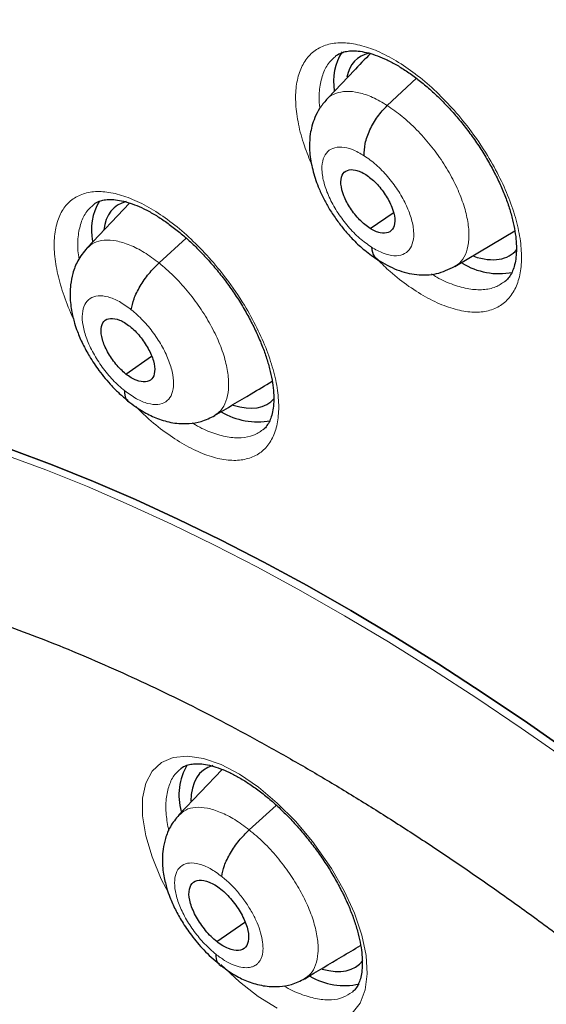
# Model space of a CAD drawing. Header units: millimetres. Extents: x 8 to 2314, y 12 to 2305.
# Tile 131 of 156: x 2131 to 2137, y 896 to 908. Entities that reach past the tile are written whole.
import ezdxf

# ---------------------------------------------------------------- set-up
doc = ezdxf.new("R2010")
doc.units = ezdxf.units.MM

msp = doc.modelspace()

# ---------------------------------------------------------------- linework, layer by layer
at = {"color": 7, "linetype": 'Continuous', "lineweight": 30}
for p, q in [((2135.183, 906.658), (2135.534, 906.987)), ((2132.077, 905.48), (2131.564, 904.939)), ((2134.975, 905.175), (2135.255, 905.362)), ((2135.998, 904.713), (2136.722, 905.145)), ((2132.431, 904.758), (2132.76, 905.057)), ((2132.032, 903.417), (2132.34, 903.632)), ((2133.192, 898.647), (2132.672, 898.097)), ((2133.518, 897.918), (2133.845, 898.213)), ((2133.128, 896.568), (2133.466, 896.804))]:
    msp.add_line(p, q, dxfattribs=at)
at = {"color": 7, "linetype": 'Continuous', "lineweight": 30, "flags": 128}
for points in [[(2130.647, 902.506), (2131.142, 902.322), (2131.642, 902.121), (2132.148, 901.903), (2132.659, 901.668), (2133.174, 901.416), (2133.694, 901.148), (2134.217, 900.864), (2134.744, 900.563), (2135.274, 900.247), (2135.806, 899.915), (2136.34, 899.568), (2136.875, 899.207), (2137.411, 898.83)], [(2137.411, 898.83), (2136.875, 899.207), (2136.34, 899.568), (2135.806, 899.915), (2135.274, 900.247), (2134.744, 900.563), (2134.217, 900.864), (2133.694, 901.148), (2133.174, 901.416), (2132.659, 901.668), (2132.148, 901.903), (2131.642, 902.121), (2131.142, 902.322), (2130.647, 902.506)]]:
    msp.add_lwpolyline(points, dxfattribs=at)
at = {"color": 252, "linetype": 'Continuous', "lineweight": 0, "flags": 128}
for points in [[(2130.572, 902.444), (2131.066, 902.26), (2131.567, 902.059), (2132.072, 901.841), (2132.583, 901.606), (2133.099, 901.354), (2133.619, 901.086), (2134.142, 900.802), (2134.669, 900.501), (2135.198, 900.185), (2135.73, 899.854), (2136.264, 899.507), (2136.799, 899.145), (2137.336, 898.769)], [(2132.544, 897.159), (2132.459, 897.323), (2132.348, 897.59), (2132.273, 897.847), (2132.234, 898.085), (2132.234, 898.298), (2132.273, 898.48), (2132.349, 898.626), (2132.46, 898.731), (2132.603, 898.792), (2132.773, 898.808), (2132.967, 898.779), (2133.179, 898.705), (2133.402, 898.588), (2133.63, 898.432), (2133.857, 898.241), (2134.076, 898.02), (2134.281, 897.776), (2134.509, 897.45), (2134.663, 897.18), (2134.786, 896.91), (2134.875, 896.648), (2134.928, 896.402), (2134.942, 896.179), (2134.918, 895.985), (2134.856, 895.825), (2134.758, 895.704)], [(2133.855, 895.764), (2133.628, 895.906), (2133.4, 896.084), (2133.177, 896.294), (2133.177, 896.294)]]:
    msp.add_lwpolyline(points, dxfattribs=at)
at = {"color": 7, "linetype": 'Continuous', "lineweight": 30}
for centre, radius, start, end in [((2135.204, 906.947), 0.669, 147.5048, 189.7466), ((2132.294, 905.154), 0.678, 149.1114, 191.5796), ((2136.531, 905.466), 0.837, 237.9571, 281.0397), ((2133.622, 903.717), 0.876, 239.8086, 280.0313), ((2133.403, 898.335), 0.732, 149.7635, 195.6881), ((2134.67, 896.871), 0.833, 239.7372, 282.055)]:
    msp.add_arc(centre, radius, start, end, dxfattribs=at)
for centre, major_axis, ratio, start_param, end_param in [((2135.761, 906.049), (-0.937, 1.176), 0.457363, 6.063675, 6.641453), ((2132.841, 904.258), (-0.938, 1.177), 0.456569, 6.072603, 6.704881), ((2135.761, 906.049), (-0.937, 1.176), 0.457363, 2.536257, 3.239083), ((2132.841, 904.258), (-0.938, 1.177), 0.456569, 2.556927, 3.224703), ((2133.896, 897.458), (-0.937, 1.174), 0.456464, 6.091557, 6.805917), ((2133.896, 897.458), (-0.937, 1.174), 0.456464, 2.575215, 3.255765)]:
    msp.add_ellipse(centre, major_axis=major_axis, ratio=ratio, start_param=start_param, end_param=end_param, dxfattribs=at)
for points, knots in [([(2109.014, 919.138), (2108.938, 919.069), (2108.753, 918.898), (2108.472, 918.608), (2108.169, 918.272), (2107.88, 917.921), (2107.604, 917.555), (2107.341, 917.174), (2107.091, 916.779), (2106.854, 916.369), (2106.631, 915.946), (2106.421, 915.508), (2106.226, 915.057), (2106.044, 914.591), (2105.876, 914.113), (2105.722, 913.621), (2105.582, 913.116), (2105.456, 912.598), (2105.344, 912.068), (2105.247, 911.526), (2105.165, 910.971), (2105.096, 910.405), (2105.042, 909.827), (2105.003, 909.238), (2104.978, 908.638), (2104.967, 908.028), (2104.971, 907.407), (2104.989, 906.776), (2105.022, 906.135), (2105.069, 905.484), (2105.13, 904.824), (2105.206, 904.155), (2105.295, 903.478), (2105.399, 902.792), (2105.518, 902.098), (2105.65, 901.396), (2105.796, 900.686), (2105.956, 899.969), (2106.13, 899.245), (2106.318, 898.515), (2106.519, 897.778), (2106.734, 897.035), (2106.962, 896.286), (2107.204, 895.531), (2107.459, 894.772), (2107.728, 894.007), (2108.009, 893.239), (2108.303, 892.465), (2108.61, 891.688), (2108.929, 890.908), (2109.261, 890.124), (2109.606, 889.337), (2109.963, 888.547), (2110.331, 887.756), (2110.712, 886.962), (2111.104, 886.166), (2111.508, 885.37), (2111.924, 884.572), (2112.35, 883.773), (2112.788, 882.975), (2113.237, 882.176), (2113.696, 881.377), (2114.166, 880.579), (2114.646, 879.783), (2115.136, 878.987), (2115.636, 878.193), (2116.145, 877.401), (2116.665, 876.611), (2117.193, 875.824), (2117.73, 875.04), (2118.277, 874.259), (2118.831, 873.482), (2119.395, 872.709), (2119.966, 871.94), (2120.545, 871.175), (2121.132, 870.416), (2121.726, 869.661), (2122.327, 868.912), (2122.935, 868.169), (2123.55, 867.432), (2124.171, 866.702), (2124.799, 865.978), (2125.432, 865.261), (2126.071, 864.552), (2126.715, 863.85), (2127.364, 863.156), (2128.018, 862.47), (2128.676, 861.793), (2129.339, 861.125), (2130.006, 860.466), (2130.676, 859.816), (2131.35, 859.175), (2131.997, 858.572), (2132.42, 858.188), (2132.617, 858.009)], [0, 0, 0, 0, 0.007369, 0.018101, 0.02884, 0.039586, 0.050343, 0.061113, 0.071897, 0.082697, 0.093512, 0.104343, 0.115191, 0.126054, 0.136933, 0.147825, 0.15873, 0.169647, 0.180574, 0.19151, 0.202454, 0.213405, 0.224361, 0.235322, 0.246287, 0.257254, 0.268224, 0.279194, 0.290166, 0.301138, 0.31211, 0.323081, 0.334052, 0.345021, 0.355989, 0.366957, 0.377922, 0.388887, 0.39985, 0.410811, 0.421771, 0.432729, 0.443686, 0.454641, 0.465595, 0.476547, 0.487498, 0.498447, 0.509396, 0.520343, 0.531289, 0.542233, 0.553177, 0.564119, 0.575061, 0.586001, 0.596941, 0.60788, 0.618818, 0.629755, 0.640691, 0.651627, 0.662562, 0.673497, 0.684431, 0.695365, 0.706298, 0.71723, 0.728163, 0.739095, 0.750026, 0.760958, 0.771889, 0.78282, 0.793751, 0.804682, 0.815613, 0.826543, 0.837474, 0.848405, 0.859336, 0.870267, 0.881198, 0.892129, 0.903061, 0.913992, 0.924924, 0.935857, 0.94679, 0.957723, 0.968656, 0.979591, 0.990525, 1, 1, 1, 1]), ([(2132.477, 915.578), (2132.593, 915.51), (2132.931, 915.314), (2133.493, 914.978), (2134.163, 914.567), (2134.834, 914.141), (2135.507, 913.702), (2136.182, 913.249), (2136.858, 912.783), (2137.535, 912.304), (2138.213, 911.812), (2138.891, 911.307), (2139.569, 910.791), (2140.247, 910.261), (2140.924, 909.72), (2141.601, 909.167), (2142.276, 908.603), (2142.949, 908.028), (2143.621, 907.441), (2144.291, 906.844), (2144.959, 906.236), (2145.624, 905.618), (2146.286, 904.99), (2146.944, 904.353), (2147.599, 903.706), (2148.251, 903.05), (2148.898, 902.385), (2149.541, 901.711), (2150.179, 901.03), (2150.812, 900.34), (2151.44, 899.643), (2152.063, 898.938), (2152.68, 898.227), (2153.29, 897.508), (2153.895, 896.784), (2154.492, 896.053), (2155.083, 895.316), (2155.667, 894.574), (2156.244, 893.827), (2156.813, 893.075), (2157.374, 892.319), (2157.927, 891.558), (2158.471, 890.794), (2159.007, 890.026), (2159.534, 889.255), (2160.053, 888.481), (2160.562, 887.705), (2161.061, 886.927), (2161.551, 886.147), (2162.031, 885.365), (2162.5, 884.583), (2162.96, 883.799), (2163.408, 883.016), (2163.846, 882.232), (2164.274, 881.448), (2164.69, 880.665), (2165.095, 879.884), (2165.488, 879.103), (2165.87, 878.324), (2166.24, 877.547), (2166.598, 876.773), (2166.943, 876.001), (2167.277, 875.232), (2167.598, 874.467), (2167.907, 873.705), (2168.203, 872.948), (2168.486, 872.195), (2168.757, 871.446), (2169.014, 870.703), (2169.259, 869.965), (2169.49, 869.233), (2169.707, 868.507), (2169.912, 867.787), (2170.103, 867.074), (2170.28, 866.368), (2170.444, 865.669), (2170.594, 864.978), (2170.73, 864.295), (2170.853, 863.62), (2170.962, 862.954), (2171.057, 862.296), (2171.138, 861.648), (2171.205, 861.009), (2171.258, 860.38), (2171.297, 859.761), (2171.323, 859.152), (2171.335, 858.553), (2171.332, 857.965), (2171.316, 857.389), (2171.286, 856.823), (2171.243, 856.269), (2171.185, 855.727), (2171.114, 855.197), (2171.03, 854.679), (2170.931, 854.173), (2170.819, 853.68), (2170.694, 853.199), (2170.555, 852.731), (2170.403, 852.276), (2170.237, 851.835), (2170.059, 851.406), (2169.867, 850.991), (2169.661, 850.59), (2169.443, 850.203), (2169.211, 849.829), (2168.967, 849.469), (2168.709, 849.123), (2168.438, 848.792), (2168.155, 848.475), (2167.857, 848.174), (2167.646, 847.972), (2167.53, 847.875), (2167.522, 847.868)], [0, 0, 0, 0, 0.004838, 0.014026, 0.023215, 0.032405, 0.041597, 0.050789, 0.059983, 0.069178, 0.078374, 0.087571, 0.096768, 0.105967, 0.115167, 0.124367, 0.133568, 0.14277, 0.151973, 0.161176, 0.17038, 0.179584, 0.188789, 0.197994, 0.2072, 0.216407, 0.225613, 0.23482, 0.244028, 0.253235, 0.262443, 0.271651, 0.280859, 0.290068, 0.299276, 0.308484, 0.317693, 0.326902, 0.33611, 0.345319, 0.354527, 0.363735, 0.372943, 0.382151, 0.391359, 0.400566, 0.409773, 0.41898, 0.428186, 0.437392, 0.446598, 0.455803, 0.465007, 0.474211, 0.483414, 0.492617, 0.501819, 0.51102, 0.520221, 0.52942, 0.538619, 0.547817, 0.557014, 0.56621, 0.575405, 0.584599, 0.593791, 0.602983, 0.612173, 0.621362, 0.63055, 0.639736, 0.648921, 0.658105, 0.667287, 0.676468, 0.685647, 0.694825, 0.704002, 0.713177, 0.722351, 0.731523, 0.740695, 0.749866, 0.759036, 0.768205, 0.777375, 0.786544, 0.795714, 0.804885, 0.814057, 0.823231, 0.832408, 0.841589, 0.850774, 0.859966, 0.869163, 0.878369, 0.887585, 0.896811, 0.906049, 0.9153, 0.924566, 0.933848, 0.943146, 0.952461, 0.961792, 0.97114, 0.980503, 0.989879, 0.999266, 1, 1, 1, 1]), ([(2134.984, 907.291), (2134.914, 907.216), (2134.732, 907.025), (2134.558, 906.842), (2134.452, 906.73)], [0, 0, 0, 0, 0.3915544, 1, 1, 1, 1]), ([(2134.557, 907.251), (2134.561, 907.254), (2134.581, 907.273), (2134.625, 907.293), (2134.69, 907.313), (2134.766, 907.319), (2134.855, 907.314), (2134.955, 907.294), (2135.064, 907.259), (2135.18, 907.21), (2135.301, 907.146), (2135.426, 907.067), (2135.554, 906.974), (2135.682, 906.869), (2135.809, 906.752), (2135.933, 906.623), (2136.053, 906.486), (2136.167, 906.341), (2136.274, 906.191), (2136.371, 906.037), (2136.459, 905.881), (2136.537, 905.725), (2136.602, 905.571), (2136.656, 905.421), (2136.696, 905.277), (2136.724, 905.141), (2136.739, 905.016), (2136.742, 904.901), (2136.733, 904.8), (2136.715, 904.714), (2136.688, 904.642), (2136.652, 904.583), (2136.624, 904.549), (2136.604, 904.536), (2136.601, 904.535)], [0, 0, 0, 0, 0.007695, 0.048988, 0.081449, 0.112706, 0.145919, 0.178514, 0.210558, 0.242174, 0.274405, 0.306829, 0.339148, 0.371886, 0.404735, 0.437519, 0.470562, 0.503718, 0.536841, 0.569885, 0.602576, 0.635605, 0.668628, 0.701069, 0.733611, 0.766257, 0.798163, 0.829905, 0.862118, 0.893825, 0.925408, 0.959097, 0.994435, 1, 1, 1, 1]), ([(2134.452, 906.729), (2134.422, 906.695), (2134.366, 906.628), (2134.31, 906.518), (2134.274, 906.414), (2134.25, 906.299), (2134.243, 906.181), (2134.252, 906.03), (2134.285, 905.858), (2134.348, 905.677), (2134.418, 905.526), (2134.49, 905.398), (2134.572, 905.276), (2134.668, 905.152), (2134.78, 905.028), (2134.916, 904.9), (2135.018, 904.83), (2135.072, 904.793)], [0, 0, 0, 0, 0.065382, 0.123469, 0.174188, 0.21769, 0.28414, 0.331909, 0.427763, 0.523422, 0.583225, 0.640361, 0.705758, 0.765059, 0.833533, 0.911601, 1, 1, 1, 1]), ([(2134.904, 906.052), (2134.906, 906.1), (2134.908, 906.195), (2134.968, 906.363), (2135.061, 906.528), (2135.143, 906.615), (2135.183, 906.658)], [0, 0, 0, 0, 0.248368, 0.499431, 0.75054, 1, 1, 1, 1]), ([(2134.975, 905.175), (2134.954, 905.189), (2134.911, 905.219), (2134.828, 905.298), (2134.734, 905.416), (2134.652, 905.57), (2134.617, 905.713), (2134.631, 905.824), (2134.696, 905.884), (2134.78, 905.887), (2134.859, 905.862), (2134.901, 905.837), (2134.923, 905.825)], [0, 0, 0, 0, 0.062835, 0.125528, 0.250808, 0.375516, 0.5, 0.624483, 0.749191, 0.874472, 0.937165, 1, 1, 1, 1]), ([(2134.923, 905.825), (2134.944, 905.81), (2134.987, 905.781), (2135.07, 905.702), (2135.164, 905.584), (2135.246, 905.43), (2135.281, 905.287), (2135.266, 905.176), (2135.201, 905.116), (2135.117, 905.113), (2135.038, 905.137), (2134.996, 905.162), (2134.975, 905.175)], [0, 0, 0, 0, 0.062835, 0.125528, 0.250809, 0.375518, 0.500001, 0.624484, 0.749192, 0.874472, 0.937165, 1, 1, 1, 1]), ([(2131.64, 905.46), (2131.643, 905.463), (2131.662, 905.482), (2131.704, 905.501), (2131.768, 905.519), (2131.841, 905.525), (2131.928, 905.519), (2132.027, 905.499), (2132.134, 905.463), (2132.248, 905.414), (2132.368, 905.349), (2132.492, 905.27), (2132.619, 905.177), (2132.747, 905.071), (2132.874, 904.954), (2132.997, 904.825), (2133.117, 904.688), (2133.232, 904.543), (2133.339, 904.392), (2133.437, 904.239), (2133.525, 904.083), (2133.603, 903.927), (2133.67, 903.773), (2133.725, 903.624), (2133.766, 903.48), (2133.796, 903.344), (2133.812, 903.219), (2133.816, 903.106), (2133.809, 903.005), (2133.791, 902.919), (2133.766, 902.849), (2133.732, 902.792), (2133.705, 902.758), (2133.686, 902.745), (2133.682, 902.743)], [0, 0, 0, 0, 0.007365, 0.049124, 0.081425, 0.112504, 0.145531, 0.177988, 0.209975, 0.241484, 0.273655, 0.306049, 0.338368, 0.371084, 0.403936, 0.436708, 0.469738, 0.502897, 0.536016, 0.569069, 0.601753, 0.634758, 0.667788, 0.700234, 0.732731, 0.76536, 0.79725, 0.828924, 0.861052, 0.892665, 0.924034, 0.957504, 0.992655, 1, 1, 1, 1]), ([(2131.562, 904.937), (2131.522, 904.888), (2131.449, 904.797), (2131.391, 904.641), (2131.364, 904.506), (2131.357, 904.386), (2131.362, 904.284), (2131.375, 904.189), (2131.392, 904.106), (2131.416, 904.02), (2131.452, 903.913), (2131.509, 903.78), (2131.596, 903.621), (2131.711, 903.448), (2131.836, 903.298), (2131.954, 903.179), (2132.02, 903.125), (2132.053, 903.097)], [0, 0, 0, 0, 0.097913, 0.180618, 0.24832, 0.30169, 0.354143, 0.399295, 0.439984, 0.476604, 0.52664, 0.604116, 0.680132, 0.771433, 0.877869, 0.93691, 1, 1, 1, 1]), ([(2134.993, 904.947), (2135, 904.906), (2135.012, 904.839), (2135.056, 904.811), (2135.074, 904.801)], [0, 0, 0, 0, 0.613867, 1, 1, 1, 1]), ([(2132.096, 904.194), (2132.105, 904.236), (2132.121, 904.322), (2132.2, 904.477), (2132.304, 904.631), (2132.389, 904.716), (2132.431, 904.758)], [0, 0, 0, 0, 0.248301, 0.499484, 0.750961, 1, 1, 1, 1]), ([(2135.07, 904.795), (2135.145, 904.751), (2135.298, 904.663), (2135.54, 904.609), (2135.78, 904.613), (2135.923, 904.68), (2135.995, 904.714)], [0, 0, 0, 0, 0.247793, 0.49785, 0.749645, 1, 1, 1, 1]), ([(2132.032, 903.417), (2132.011, 903.435), (2131.969, 903.471), (2131.89, 903.559), (2131.806, 903.684), (2131.741, 903.837), (2131.726, 903.969), (2131.759, 904.062), (2131.84, 904.098), (2131.933, 904.08), (2132.016, 904.04), (2132.058, 904.009), (2132.08, 903.993)], [0, 0, 0, 0, 0.062836, 0.125532, 0.250814, 0.375523, 0.500009, 0.624486, 0.749187, 0.874471, 0.937166, 1, 1, 1, 1]), ([(2132.08, 903.993), (2132.101, 903.975), (2132.143, 903.939), (2132.221, 903.851), (2132.306, 903.727), (2132.371, 903.574), (2132.386, 903.442), (2132.353, 903.349), (2132.272, 903.313), (2132.178, 903.33), (2132.096, 903.37), (2132.053, 903.402), (2132.032, 903.417)], [0, 0, 0, 0, 0.062836, 0.125532, 0.250815, 0.375524, 0.50001, 0.624487, 0.749188, 0.874471, 0.937166, 1, 1, 1, 1]), ([(2133.101, 902.916), (2133.249, 903.004), (2133.483, 903.144), (2133.712, 903.28), (2133.795, 903.33)], [0, 0, 0, 0, 0.633714, 1, 1, 1, 1]), ([(2132.016, 903.217), (2132.016, 903.18), (2132.015, 903.125), (2132.047, 903.106), (2132.058, 903.099)], [0, 0, 0, 0, 0.670817, 1, 1, 1, 1]), ([(2132.053, 903.093), (2132.119, 903.045), (2132.236, 902.958), (2132.419, 902.874), (2132.593, 902.823), (2132.781, 902.814), (2132.953, 902.842), (2133.05, 902.89), (2133.103, 902.917)], [0, 0, 0, 0, 0.198226, 0.354492, 0.52877, 0.700716, 0.833947, 1, 1, 1, 1]), ([(2121.977, 901.956), (2121.973, 901.953), (2121.878, 901.878), (2121.702, 901.717), (2121.451, 901.471), (2121.214, 901.209), (2120.991, 900.932), (2120.78, 900.642), (2120.583, 900.337), (2120.4, 900.017), (2120.23, 899.683), (2120.074, 899.336), (2119.933, 898.974), (2119.805, 898.599), (2119.693, 898.21), (2119.595, 897.808), (2119.513, 897.393), (2119.445, 896.966), (2119.393, 896.528), (2119.356, 896.078), (2119.335, 895.617), (2119.329, 895.146), (2119.338, 894.665), (2119.362, 894.175), (2119.402, 893.675), (2119.456, 893.168), (2119.526, 892.653), (2119.61, 892.13), (2119.709, 891.6), (2119.822, 891.063), (2119.949, 890.521), (2120.09, 889.972), (2120.245, 889.418), (2120.414, 888.859), (2120.597, 888.295), (2120.793, 887.727), (2121.002, 887.155), (2121.224, 886.579), (2121.459, 886.001), (2121.706, 885.419), (2121.966, 884.836), (2122.237, 884.251), (2122.521, 883.664), (2122.816, 883.076), (2123.123, 882.487), (2123.441, 881.899), (2123.77, 881.31), (2124.11, 880.723), (2124.46, 880.136), (2124.82, 879.551), (2125.19, 878.968), (2125.569, 878.387), (2125.958, 877.81), (2126.356, 877.235), (2126.763, 876.664), (2127.177, 876.097), (2127.6, 875.535), (2128.031, 874.977), (2128.469, 874.425), (2128.914, 873.879), (2129.366, 873.339), (2129.825, 872.805), (2130.289, 872.279), (2130.759, 871.76), (2131.235, 871.248), (2131.715, 870.745), (2132.201, 870.251), (2132.69, 869.765), (2133.184, 869.289), (2133.681, 868.822), (2134.181, 868.366), (2134.528, 868.055), (2134.708, 867.9), (2134.72, 867.89)], [0, 0, 0, 0, 0.000532, 0.014049, 0.027568, 0.041108, 0.054688, 0.068325, 0.082033, 0.095826, 0.109712, 0.123698, 0.137787, 0.151976, 0.166264, 0.180643, 0.195104, 0.209638, 0.224234, 0.238881, 0.253568, 0.268286, 0.283025, 0.297779, 0.312541, 0.327306, 0.342068, 0.356824, 0.371572, 0.386311, 0.401039, 0.415755, 0.43046, 0.445153, 0.459834, 0.474504, 0.489162, 0.503809, 0.518447, 0.533074, 0.547692, 0.562301, 0.576902, 0.591495, 0.606082, 0.620661, 0.635235, 0.649803, 0.664367, 0.678925, 0.69348, 0.708031, 0.722579, 0.737125, 0.751668, 0.766209, 0.780749, 0.795289, 0.809827, 0.824366, 0.838905, 0.853444, 0.867985, 0.882527, 0.89707, 0.911616, 0.926165, 0.940717, 0.955273, 0.969832, 0.984397, 0.998966, 1, 1, 1, 1]), ([(2123.54, 900.184), (2123.563, 900.203), (2123.656, 900.28), (2123.832, 900.402), (2124.069, 900.548), (2124.318, 900.677), (2124.578, 900.79), (2124.849, 900.888), (2125.129, 900.97), (2125.419, 901.038), (2125.719, 901.09), (2126.028, 901.127), (2126.347, 901.15), (2126.676, 901.159), (2127.015, 901.152), (2127.363, 901.131), (2127.721, 901.096), (2128.089, 901.045), (2128.465, 900.98), (2128.851, 900.899), (2129.245, 900.804), (2129.647, 900.693), (2130.058, 900.567), (2130.476, 900.426), (2130.901, 900.27), (2131.333, 900.099), (2131.772, 899.912), (2132.216, 899.711), (2132.666, 899.495), (2133.122, 899.264), (2133.582, 899.018), (2134.046, 898.758), (2134.514, 898.484), (2134.986, 898.196), (2135.46, 897.894), (2135.937, 897.578), (2136.416, 897.249), (2136.896, 896.906), (2137.369, 896.557), (2137.715, 896.293), (2137.901, 896.149), (2137.934, 896.123)], [0, 0, 0, 0, 0.009396, 0.0388472, 0.0682265, 0.0973615, 0.1261383, 0.1545005, 0.1824418, 0.2099895, 0.2371887, 0.2640911, 0.2907483, 0.317208, 0.3435121, 0.3696968, 0.3957925, 0.4218243, 0.4478131, 0.4737754, 0.4997245, 0.5256707, 0.55162, 0.5775793, 0.6035537, 0.6295471, 0.6555621, 0.6816006, 0.7076636, 0.7337517, 0.759865, 0.7860031, 0.8121656, 0.8383516, 0.8645605, 0.8907911, 0.9170424, 0.9433134, 0.9696029, 0.9945345, 1, 1, 1, 1]), ([(2132.693, 898.656), (2132.694, 898.658), (2132.712, 898.675), (2132.75, 898.693), (2132.811, 898.711), (2132.882, 898.717), (2132.967, 898.712), (2133.064, 898.692), (2133.17, 898.658), (2133.283, 898.609), (2133.402, 898.547), (2133.527, 898.469), (2133.654, 898.377), (2133.782, 898.273), (2133.91, 898.157), (2134.035, 898.03), (2134.156, 897.894), (2134.272, 897.751), (2134.382, 897.601), (2134.482, 897.449), (2134.573, 897.294), (2134.654, 897.14), (2134.724, 896.987), (2134.781, 896.838), (2134.826, 896.695), (2134.858, 896.56), (2134.877, 896.435), (2134.884, 896.322), (2134.879, 896.221), (2134.865, 896.136), (2134.842, 896.066), (2134.81, 896.01), (2134.784, 895.975), (2134.764, 895.962), (2134.759, 895.958)], [0, 0, 0, 0, 0.004457, 0.046616, 0.078843, 0.109794, 0.142689, 0.175041, 0.206998, 0.238415, 0.270537, 0.302912, 0.335238, 0.367936, 0.400795, 0.433558, 0.466573, 0.499734, 0.532851, 0.565909, 0.59859, 0.631567, 0.664604, 0.697057, 0.72952, 0.762138, 0.794024, 0.82565, 0.857707, 0.889238, 0.920297, 0.953521, 0.988407, 1, 1, 1, 1]), ([(2132.67, 898.096), (2132.633, 898.051), (2132.565, 897.967), (2132.508, 897.822), (2132.479, 897.691), (2132.47, 897.57), (2132.474, 897.462), (2132.488, 897.365), (2132.506, 897.281), (2132.529, 897.196), (2132.566, 897.089), (2132.625, 896.956), (2132.712, 896.801), (2132.825, 896.634), (2132.946, 896.491), (2133.06, 896.377), (2133.123, 896.326), (2133.155, 896.299)], [0, 0, 0, 0, 0.091546, 0.170944, 0.238272, 0.293961, 0.351568, 0.398879, 0.440058, 0.476441, 0.529654, 0.608785, 0.685029, 0.775654, 0.880475, 0.938341, 1, 1, 1, 1]), ([(2133.187, 897.355), (2133.195, 897.398), (2133.211, 897.482), (2133.289, 897.637), (2133.392, 897.791), (2133.477, 897.875), (2133.518, 897.918)], [0, 0, 0, 0, 0.248575, 0.499585, 0.750837, 1, 1, 1, 1]), ([(2133.128, 896.568), (2133.105, 896.588), (2133.058, 896.628), (2132.97, 896.726), (2132.876, 896.863), (2132.802, 897.032), (2132.784, 897.178), (2132.821, 897.28), (2132.91, 897.32), (2133.013, 897.3), (2133.105, 897.256), (2133.152, 897.221), (2133.175, 897.203)], [0, 0, 0, 0, 0.062836, 0.125534, 0.250819, 0.375524, 0.500006, 0.624483, 0.749182, 0.874468, 0.937165, 1, 1, 1, 1]), ([(2133.175, 897.203), (2133.199, 897.183), (2133.246, 897.144), (2133.333, 897.046), (2133.428, 896.908), (2133.502, 896.739), (2133.52, 896.594), (2133.483, 896.491), (2133.394, 896.452), (2133.291, 896.471), (2133.199, 896.516), (2133.152, 896.551), (2133.128, 896.568)], [0, 0, 0, 0, 0.062836, 0.125534, 0.25082, 0.375524, 0.500007, 0.624483, 0.749182, 0.874468, 0.937165, 1, 1, 1, 1]), ([(2134.188, 896.121), (2134.337, 896.209), (2134.563, 896.345), (2134.785, 896.477), (2134.862, 896.523)], [0, 0, 0, 0, 0.6544284, 1, 1, 1, 1]), ([(2133.117, 896.416), (2133.117, 896.38), (2133.118, 896.326), (2133.149, 896.308), (2133.159, 896.302)], [0, 0, 0, 0, 0.683237, 1, 1, 1, 1]), ([(2133.154, 896.295), (2133.219, 896.248), (2133.334, 896.163), (2133.513, 896.081), (2133.684, 896.03), (2133.87, 896.02), (2134.041, 896.048), (2134.137, 896.095), (2134.19, 896.122)], [0, 0, 0, 0, 0.196905, 0.35233, 0.526001, 0.698742, 0.832824, 1, 1, 1, 1])]:
    msp.add_open_spline(points, degree=3, knots=knots, dxfattribs=at)
at = {"color": 252, "linetype": 'Continuous', "lineweight": 0}
for points, knots in [([(2134.276, 905.935), (2134.243, 906.015), (2134.173, 906.185), (2134.107, 906.435), (2134.074, 906.678), (2134.08, 906.896), (2134.125, 907.081), (2134.207, 907.231), (2134.325, 907.339), (2134.474, 907.404), (2134.65, 907.421), (2134.849, 907.393), (2135.065, 907.319), (2135.291, 907.202), (2135.521, 907.045), (2135.749, 906.853), (2135.968, 906.629), (2136.189, 906.363), (2136.385, 906.076), (2136.547, 905.779), (2136.667, 905.505), (2136.751, 905.239), (2136.798, 904.988), (2136.806, 904.761), (2136.776, 904.562), (2136.707, 904.399), (2136.603, 904.274), (2136.465, 904.193), (2136.299, 904.157), (2136.107, 904.169), (2135.898, 904.225), (2135.675, 904.327), (2135.445, 904.47), (2135.24, 904.627), (2135.118, 904.747), (2135.068, 904.796)], [0, 0, 0, 0, 0.026775, 0.057277, 0.087812, 0.118348, 0.148897, 0.179446, 0.209982, 0.240518, 0.271019, 0.301521, 0.331983, 0.362444, 0.392877, 0.423311, 0.45374, 0.484169, 0.522029, 0.552552, 0.583075, 0.613597, 0.644119, 0.674662, 0.705204, 0.735752, 0.7663, 0.796827, 0.827353, 0.857842, 0.888331, 0.918782, 0.949233, 0.979662, 1, 1, 1, 1]), ([(2134.56, 907.248), (2134.534, 907.227), (2134.471, 907.175), (2134.406, 907.05), (2134.366, 906.883), (2134.355, 906.738), (2134.368, 906.645), (2134.371, 906.626)], [0, 0, 0, 0, 0.177039, 0.428698, 0.680357, 0.931916, 1, 1, 1, 1]), ([(2134.454, 906.728), (2134.456, 906.732), (2134.481, 906.77), (2134.559, 906.808), (2134.686, 906.836), (2134.838, 906.818), (2135.005, 906.763), (2135.124, 906.693), (2135.183, 906.658)], [0, 0, 0, 0, 0.017899, 0.214237, 0.410601, 0.607034, 0.803382, 1, 1, 1, 1]), ([(2135.183, 906.658), (2135.243, 906.616), (2135.363, 906.534), (2135.539, 906.369), (2135.704, 906.183), (2135.852, 905.98), (2135.977, 905.768), (2136.074, 905.556), (2136.139, 905.351), (2136.17, 905.162), (2136.168, 904.994), (2136.13, 904.855), (2136.072, 904.761), (2136.015, 904.729), (2135.995, 904.718)], [0, 0, 0, 0, 0.086472, 0.172826, 0.259217, 0.345577, 0.431927, 0.518203, 0.604434, 0.690779, 0.777123, 0.863354, 0.949631, 1, 1, 1, 1]), ([(2134.993, 904.947), (2134.945, 904.982), (2134.848, 905.051), (2134.709, 905.195), (2134.586, 905.358), (2134.488, 905.53), (2134.422, 905.701), (2134.391, 905.858), (2134.398, 905.99), (2134.443, 906.089), (2134.523, 906.148), (2134.631, 906.162), (2134.761, 906.134), (2134.856, 906.079), (2134.904, 906.052)], [0, 0, 0, 0, 0.083335, 0.166669, 0.250002, 0.333336, 0.416669, 0.499998, 0.58333, 0.666661, 0.749995, 0.833329, 0.916665, 1, 1, 1, 1]), ([(2134.904, 906.052), (2134.953, 906.018), (2135.05, 905.949), (2135.189, 905.804), (2135.312, 905.642), (2135.409, 905.469), (2135.476, 905.299), (2135.507, 905.142), (2135.499, 905.01), (2135.454, 904.911), (2135.375, 904.852), (2135.267, 904.838), (2135.137, 904.866), (2135.041, 904.92), (2134.993, 904.947)], [0, 0, 0, 0, 0.083333, 0.166663, 0.249997, 0.333332, 0.416664, 0.499997, 0.583327, 0.666661, 0.749995, 0.83333, 0.916664, 1, 1, 1, 1]), ([(2131.396, 904.096), (2131.391, 904.106), (2131.341, 904.206), (2131.271, 904.395), (2131.197, 904.655), (2131.164, 904.896), (2131.168, 905.112), (2131.212, 905.296), (2131.291, 905.443), (2131.407, 905.548), (2131.554, 905.611), (2131.728, 905.626), (2131.925, 905.596), (2132.139, 905.52), (2132.363, 905.402), (2132.592, 905.243), (2132.818, 905.049), (2133.037, 904.825), (2133.257, 904.558), (2133.453, 904.27), (2133.616, 903.974), (2133.736, 903.701), (2133.821, 903.436), (2133.87, 903.187), (2133.879, 902.961), (2133.851, 902.764), (2133.784, 902.603), (2133.682, 902.481), (2133.546, 902.403), (2133.382, 902.369), (2133.193, 902.382), (2132.985, 902.441), (2132.764, 902.544), (2132.536, 902.689), (2132.329, 902.85), (2132.203, 902.974), (2132.151, 903.026)], [0, 0, 0, 0, 0.0030513, 0.0333179, 0.0635846, 0.0938699, 0.1241551, 0.1544411, 0.1847269, 0.2149952, 0.2452634, 0.2755036, 0.3057437, 0.3359576, 0.3661715, 0.3963724, 0.4265734, 0.4567804, 0.4869876, 0.5246174, 0.5548962, 0.5851751, 0.6154533, 0.6457316, 0.6760192, 0.7063067, 0.7365889, 0.7668709, 0.7971311, 0.8273911, 0.8576223, 0.8878533, 0.9180614, 0.9482694, 0.9784701, 1, 1, 1, 1]), ([(2131.643, 905.458), (2131.617, 905.437), (2131.556, 905.387), (2131.493, 905.265), (2131.454, 905.1), (2131.446, 904.944), (2131.462, 904.838), (2131.467, 904.805)], [0, 0, 0, 0, 0.167084, 0.408073, 0.649063, 0.890059, 1, 1, 1, 1]), ([(2131.566, 904.937), (2131.592, 904.96), (2131.647, 905.011), (2131.767, 905.039), (2131.913, 905.03), (2132.077, 904.979), (2132.252, 904.892), (2132.371, 904.803), (2132.431, 904.758)], [0, 0, 0, 0, 0.147872, 0.318226, 0.488602, 0.65904, 0.829405, 1, 1, 1, 1]), ([(2132.431, 904.758), (2132.49, 904.708), (2132.608, 904.608), (2132.775, 904.423), (2132.926, 904.223), (2133.056, 904.012), (2133.159, 903.799), (2133.232, 903.592), (2133.269, 903.4), (2133.273, 903.228), (2133.243, 903.084), (2133.186, 902.976), (2133.126, 902.937), (2133.099, 902.919)], [0, 0, 0, 0, 0.092765, 0.185402, 0.27808, 0.370725, 0.463359, 0.555914, 0.648422, 0.741051, 0.833678, 0.926183, 1, 1, 1, 1]), ([(2135.715, 904.627), (2135.737, 904.613), (2135.827, 904.555), (2135.982, 904.49), (2136.17, 904.438), (2136.341, 904.43), (2136.489, 904.459), (2136.565, 904.511), (2136.601, 904.535)], [0, 0, 0, 0, 0.062086, 0.252319, 0.4428, 0.633282, 0.824019, 1, 1, 1, 1]), ([(2132.016, 903.217), (2131.968, 903.258), (2131.873, 903.341), (2131.743, 903.499), (2131.635, 903.669), (2131.555, 903.842), (2131.509, 904.005), (2131.501, 904.148), (2131.53, 904.261), (2131.596, 904.336), (2131.692, 904.368), (2131.814, 904.354), (2131.952, 904.299), (2132.048, 904.229), (2132.096, 904.194)], [0, 0, 0, 0, 0.083336, 0.166671, 0.250006, 0.333341, 0.416672, 0.500004, 0.583338, 0.666666, 0.750003, 0.833337, 0.916667, 1, 1, 1, 1]), ([(2132.096, 904.194), (2132.144, 904.152), (2132.239, 904.069), (2132.369, 903.912), (2132.478, 903.742), (2132.557, 903.569), (2132.603, 903.406), (2132.611, 903.263), (2132.582, 903.15), (2132.517, 903.075), (2132.42, 903.043), (2132.298, 903.056), (2132.16, 903.112), (2132.064, 903.182), (2132.016, 903.217)], [0, 0, 0, 0, 0.083333, 0.166663, 0.249998, 0.333333, 0.416668, 0.499997, 0.583329, 0.666662, 0.749996, 0.83333, 0.916664, 1, 1, 1, 1]), ([(2132.833, 902.828), (2132.846, 902.819), (2132.926, 902.767), (2133.07, 902.707), (2133.257, 902.652), (2133.426, 902.642), (2133.571, 902.669), (2133.646, 902.719), (2133.682, 902.744)], [0, 0, 0, 0, 0.03706, 0.232161, 0.427414, 0.622668, 0.81812, 1, 1, 1, 1]), ([(2132.695, 898.653), (2132.669, 898.632), (2132.609, 898.581), (2132.549, 898.458), (2132.513, 898.295), (2132.511, 898.11), (2132.536, 897.973), (2132.548, 897.907)], [0, 0, 0, 0, 0.158202, 0.374175, 0.590148, 0.80613, 1, 1, 1, 1]), ([(2132.674, 898.095), (2132.699, 898.118), (2132.752, 898.167), (2132.869, 898.194), (2133.012, 898.185), (2133.172, 898.134), (2133.343, 898.048), (2133.46, 897.961), (2133.518, 897.918)], [0, 0, 0, 0, 0.1474, 0.317849, 0.488319, 0.658852, 0.829311, 1, 1, 1, 1]), ([(2133.518, 897.918), (2133.577, 897.868), (2133.693, 897.771), (2133.857, 897.59), (2134.006, 897.394), (2134.135, 897.188), (2134.237, 896.98), (2134.309, 896.778), (2134.348, 896.591), (2134.353, 896.424), (2134.324, 896.284), (2134.27, 896.179), (2134.212, 896.141), (2134.186, 896.124)], [0, 0, 0, 0, 0.0928, 0.185473, 0.278186, 0.370867, 0.463535, 0.556126, 0.648668, 0.741333, 0.833996, 0.926535, 1, 1, 1, 1]), ([(2133.117, 896.416), (2133.071, 896.456), (2132.979, 896.536), (2132.853, 896.689), (2132.747, 896.853), (2132.668, 897.019), (2132.623, 897.176), (2132.614, 897.314), (2132.641, 897.422), (2132.704, 897.494), (2132.796, 897.524), (2132.913, 897.511), (2133.047, 897.457), (2133.14, 897.389), (2133.187, 897.355)], [0, 0, 0, 0, 0.083337, 0.166671, 0.250006, 0.333341, 0.416672, 0.500004, 0.583337, 0.666666, 0.750002, 0.833337, 0.916667, 1, 1, 1, 1]), ([(2133.187, 897.355), (2133.222, 897.326), (2133.291, 897.268), (2133.389, 897.16), (2133.478, 897.043), (2133.555, 896.92), (2133.616, 896.796), (2133.659, 896.675), (2133.683, 896.562), (2133.688, 896.46), (2133.674, 896.387), (2133.655, 896.348), (2133.644, 896.331), (2133.637, 896.323), (2133.632, 896.318), (2133.626, 896.31), (2133.609, 896.293), (2133.58, 896.274), (2133.541, 896.26), (2133.491, 896.252), (2133.421, 896.256), (2133.325, 896.286), (2133.222, 896.337), (2133.152, 896.39), (2133.117, 896.416)], [0, 0, 0, 0, 0.062598, 0.12498, 0.18734, 0.249635, 0.311871, 0.374277, 0.436893, 0.499547, 0.562192, 0.597236, 0.606412, 0.615586, 0.624755, 0.626542, 0.642247, 0.687306, 0.720925, 0.749875, 0.812377, 0.874895, 0.937369, 1, 1, 1, 1]), ([(2133.935, 896.036), (2133.944, 896.03), (2134.021, 895.981), (2134.161, 895.924), (2134.346, 895.87), (2134.513, 895.86), (2134.654, 895.887), (2134.725, 895.936), (2134.759, 895.959)], [0, 0, 0, 0, 0.027131, 0.225845, 0.424629, 0.623413, 0.822291, 1, 1, 1, 1])]:
    msp.add_open_spline(points, degree=3, knots=knots, dxfattribs=at)

doc.saveas('drawing.dxf')
